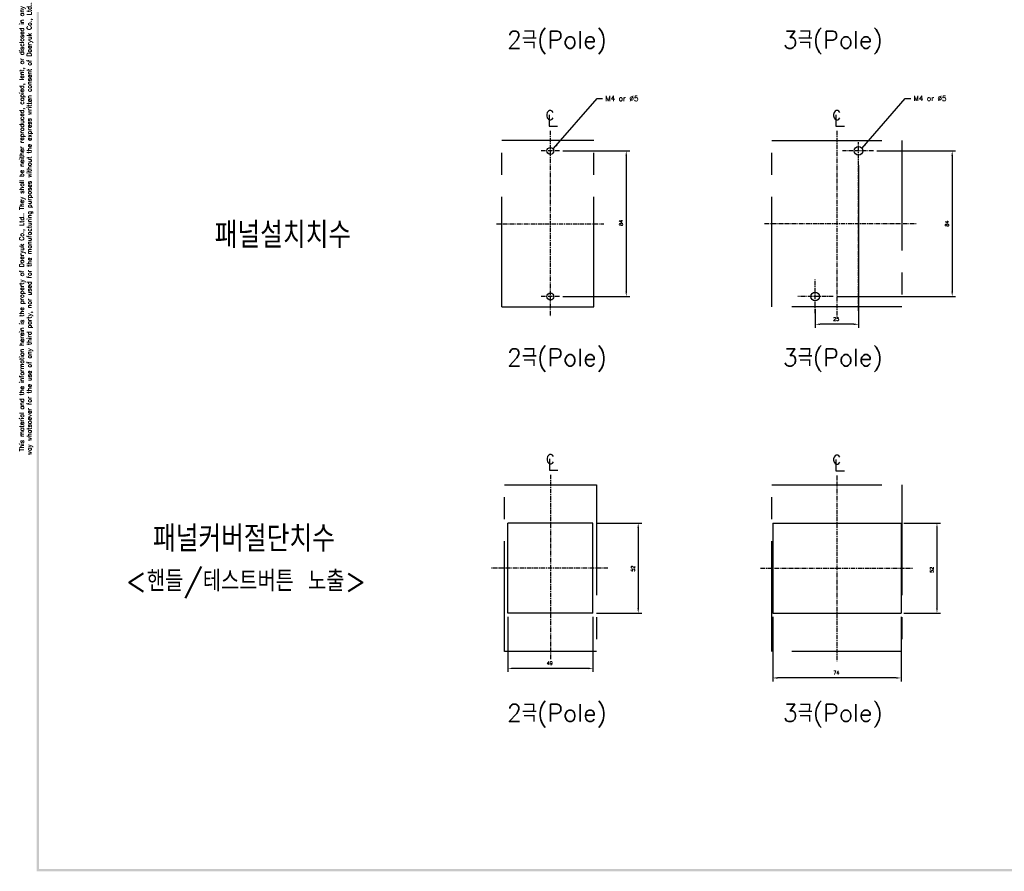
# Model space of a CAD drawing. Extents: x -235 to 1048, y -1897 to 585.
# Tile 1 of 23: x -27 to 541, y -166 to 326. Entities that reach past the tile are written whole.
import ezdxf

# ---------------------------------------------------------------- set-up
doc = ezdxf.new("R2010")
doc.units = 0
doc.header["$MEASUREMENT"] = 0
doc.linetypes.add('CENTER', pattern=[2, 1.25, -0.25, 0.25, -0.25])
doc.linetypes.add('PHANTOMX2', pattern=[127, 63.5, -12.7, 12.7, -12.7, 12.7, -12.7])
for name, color, linetype in [('cen', 1, 'CENTER'), ('di', 3, 'CONTINUOUS'), ('DIM', 3, 'CONTINUOUS'), ('dwg', 7, 'CONTINUOUS'), ('NOTE', 4, 'CONTINUOUS'), ('ph', 6, 'PHANTOMX2')]:
    doc.layers.add(name, color=color, linetype=linetype)
doc.styles.add('K25', font='TXT', dxfattribs={"width": 0.9, "height": 2.5, "bigfont": 'TBHAN'})
doc.styles.add('KIM', font='ROMANS.shx', dxfattribs={"height": 5, "bigfont": 'GSG1.shx'})
doc.styles.get("Standard").update_dxf_attribs({"font": 'romans.shx', "height": 2, "bigfont": 'hgs.shx'})
doc.dimstyles.get("Standard").update_dxf_attribs({"dimscale": 0, "dimtxt": 2, "dimasz": 2, "dimexe": 0.5, "dimexo": 0.5, "dimgap": 1, "dimtad": 1, "dimdsep": 46, "dimtxsty": 'Standard', "dimcen": 0, "dimclrd": 3, "dimclre": 3, "dimclrt": 3, "dimadec": 0, "dimazin": 2, "dimtp": 0.1, "dimtm": 0.1, "dimtfac": 1, "dimtmove": 0, "dimatfit": 3, "dimfxl": 0, "dimtolj": 1, "dimarcsym": 0})
doc.dimstyles.new('STANDARD$0', dxfattribs={"dimtxt": 5, "dimasz": 5, "dimexe": 1, "dimexo": 2, "dimgap": 2, "dimtad": 1, "dimdec": 4, "dimzin": 12, "dimdsep": 46, "dimtxsty": 'KIM', "dimcen": -1, "dimdle": 0.1, "dimadec": 0, "dimazin": 0, "dimtfac": 1, "dimtdec": 4, "dimtmove": 0, "dimatfit": 3, "dimfxl": 0, "dimtolj": 1, "dimtzin": 0, "dimarcsym": 0})

# ---------------------------------------------------------------- blocks, each defined once
blk = doc.blocks.new('*D603')
at = {"layer": 'di'}
for p, q in [((254.67, -18.87), (254.67, -50.68)), ((303.67, -18.87), (303.67, -50.68)), ((300.87, -48.68), (257.47, -48.68))]:
    blk.add_line(p, q, dxfattribs=at)
for points in [[(257.47, -48.22), (257.47, -49.15), (254.67, -48.68)], [(300.87, -48.22), (300.87, -49.15), (303.67, -48.68)]]:
    blk.add_solid(points, dxfattribs=at)
at = {"layer": 'di', "insert": (278.76, -45.68), "char_height": 2, "attachment_point": 5}
blk.add_mtext('\\A1;49', dxfattribs=at)
blk = doc.blocks.new('*D600')
at = {"layer": 'di'}
for p, q in [((305.67, 35.13), (331.77, 35.13)), ((329.77, 32.33), (329.77, -14.07)), ((305.67, -16.87), (331.77, -16.87))]:
    blk.add_line(p, q, dxfattribs=at)
for points in [[(329.31, 32.33), (330.24, 32.33), (329.77, 35.13)], [(329.31, -14.07), (330.24, -14.07), (329.77, -16.87)]]:
    blk.add_solid(points, dxfattribs=at)
at = {"layer": 'di', "insert": (326.77, 8.87), "char_height": 2, "attachment_point": 5, "rotation": 90}
blk.add_mtext('\\A1;52', dxfattribs=at)
blk = doc.blocks.new('*D601')
at = {"layer": 'di'}
for p, q in [((286.32, 249.88), (324.87, 249.88)), ((322.87, 247.08), (322.87, 168.68)), ((286.32, 165.88), (324.87, 165.88))]:
    blk.add_line(p, q, dxfattribs=at)
for points in [[(322.4, 247.08), (323.33, 247.08), (322.87, 249.88)], [(322.4, 168.68), (323.33, 168.68), (322.87, 165.88)]]:
    blk.add_solid(points, dxfattribs=at)
at = {"layer": 'di', "insert": (319.87, 208.37), "char_height": 2, "attachment_point": 5, "rotation": 90}
blk.add_mtext('\\A1;84', dxfattribs=at)
blk = doc.blocks.new('*D577')
at = {"layer": 'di'}
for p, q in [((456.82, 241.71), (456.82, 147.84)), ((431.82, 158.71), (431.82, 147.84)), ((454.02, 149.84), (434.62, 149.84))]:
    blk.add_line(p, q, dxfattribs=at)
for points in [[(434.62, 150.31), (434.62, 149.37), (431.82, 149.84)], [(454.02, 150.31), (454.02, 149.37), (456.82, 149.84)]]:
    blk.add_solid(points, dxfattribs=at)
at = {"layer": 'di', "insert": (443.88, 152.84), "char_height": 2, "attachment_point": 5}
blk.add_mtext('\\A1;25', dxfattribs=at)
blk = doc.blocks.new('*D578')
at = {"layer": 'di'}
for p, q in [((482.82, 35.13), (504.01, 35.13)), ((502.01, 32.33), (502.01, -14.07)), ((482.82, -16.87), (504.01, -16.87))]:
    blk.add_line(p, q, dxfattribs=at)
for points in [[(501.54, 32.33), (502.47, 32.33), (502.01, 35.13)], [(501.54, -14.07), (502.47, -14.07), (502.01, -16.87)]]:
    blk.add_solid(points, dxfattribs=at)
at = {"layer": 'di', "insert": (499.01, 8.19), "char_height": 2, "attachment_point": 5, "rotation": 90}
blk.add_mtext('\\A1;52', dxfattribs=at)
blk = doc.blocks.new('*D602')
at = {"layer": 'di'}
for p, q in [((407.32, -18.87), (407.32, -56.18)), ((481.32, -18.87), (481.32, -56.18)), ((478.52, -54.18), (410.12, -54.18))]:
    blk.add_line(p, q, dxfattribs=at)
for points in [[(410.12, -53.72), (410.12, -54.65), (407.32, -54.18)], [(478.52, -53.72), (478.52, -54.65), (481.32, -54.18)]]:
    blk.add_solid(points, dxfattribs=at)
at = {"layer": 'di', "insert": (444.02, -51.18), "char_height": 2, "attachment_point": 5}
blk.add_mtext('\\A1;74', dxfattribs=at)
blk = doc.blocks.new('*D579')
at = {"layer": 'di'}
for p, q in [((467.43, 249.92), (512.79, 249.92)), ((510.79, 247.12), (510.79, 168.72)), ((444.24, 165.92), (512.79, 165.92))]:
    blk.add_line(p, q, dxfattribs=at)
for points in [[(510.32, 247.12), (511.26, 247.12), (510.79, 249.92)], [(510.32, 168.72), (511.26, 168.72), (510.79, 165.92)]]:
    blk.add_solid(points, dxfattribs=at)
at = {"layer": 'di', "insert": (507.79, 207.92), "char_height": 2, "attachment_point": 5, "rotation": 90}
blk.add_mtext('\\A1;84', dxfattribs=at)

msp = doc.modelspace()

# ---------------------------------------------------------------- linework, layer by layer
at = {"layer": 'cen', "ltscale": 2}
for p, q in [((278.973, 261.421), (278.973, 154.253)), ((444.317, 261.464), (444.317, 154.296)), ((284.315, 249.88), (273.674, 249.88)), ((465.431, 249.924), (447.472, 249.924)), ((456.817, 157.564), (456.817, 254.83)), ((247.994, 207.88), (309.952, 207.88)), ((402.573, 207.924), (490.112, 207.924)), ((431.817, 156.268), (431.817, 175.774)), ((284.315, 165.88), (273.674, 165.88)), ((442.241, 165.924), (421.854, 165.924)), ((279.166, 62.912), (279.166, -43.376)), ((444.317, 62.669), (444.317, -44.499)), ((312.165, 9.129), (244.995, 9.129)), ((400.341, 9.129), (488.292, 9.129))]:
    msp.add_line(p, q, dxfattribs=at)
at = {"layer": 'dwg', "color": 7}
for p, q in [((303.666, 35.129), (254.666, 35.129)), ((254.666, -16.871), (254.666, 35.129)), ((303.666, -16.871), (303.666, 35.129)), ((407.317, 35.129), (481.317, 35.129)), ((407.317, 35.129), (407.317, -16.871)), ((481.317, 35.129), (481.317, -16.871)), ((303.666, -16.871), (254.666, -16.871)), ((407.317, -16.871), (481.317, -16.871))]:
    msp.add_line(p, q, dxfattribs=at)
at = {"layer": 'dwg'}
for centre in [(279.166, 249.88), (279.166, 165.88)]:
    msp.add_circle(centre, 2, dxfattribs=at)
at = {"layer": 'dwg', "color": 7}
for centre in [(456.817, 249.924), (431.817, 165.924)]:
    msp.add_circle(centre, 2.5, dxfattribs=at)
at = {"layer": 'dwg'}
for points in [[(-17.077, -165.747), (-15.777, -165.097), (-17.077, 580.453), (-15.777, 579.153)], [(1043.723, -165.747), (1042.423, -164.447), (-17.077, -165.747), (-15.777, -164.447)]]:
    msp.add_trace(points, dxfattribs=at)
at = {"layer": 'NOTE'}
for p, q in [((278.334, 270.637), (278.334, 264.117)), ((443.677, 270.637), (443.677, 264.117)), ((278.334, 264.117), (283.291, 264.117)), ((443.677, 264.117), (448.634, 264.117)), ((278.527, 72.127), (278.527, 65.608)), ((443.677, 71.885), (443.677, 65.365)), ((278.527, 65.608), (283.483, 65.608)), ((443.677, 65.365), (448.634, 65.365))]:
    msp.add_line(p, q, dxfattribs=at)
at = {"layer": 'ph'}
for p, q in [((304.166, 255.88), (251.166, 255.88)), ((251.166, 159.88), (251.166, 255.88)), ((304.166, 159.88), (304.166, 255.88)), ((406.817, 159.924), (406.817, 255.924)), ((406.817, 255.924), (481.817, 255.924)), ((481.817, 255.924), (481.817, 159.924)), ((251.166, 159.88), (304.166, 159.88)), ((481.817, 159.924), (406.817, 159.924)), ((406.817, 57.129), (481.817, 57.129)), ((406.817, -38.871), (406.817, 57.129)), ((481.817, 57.129), (481.817, -38.871)), ((481.817, -38.871), (406.817, -38.871))]:
    msp.add_line(p, q, dxfattribs=at)
msp.add_lwpolyline([(305.666, -38.871), (252.666, -38.871), (252.666, 57.129), (305.666, 57.129)], close=True, dxfattribs=at)

# ---------------------------------------------------------------- texts
at = {"layer": 'di', "insert": (-23.101, 205.832), "char_height": 2.6, "width": 284.39578, "attachment_point": 5, "rotation": 90}
msp.add_mtext('\\A1;This material and the information herein is the property of Daeryuk Co., Ltd.. They shall be neither reproduced, copied, lent, or disclosed in any\\Pway whatsoever for the use of any third party, nor used for the manufacturing purposes without the express written consent of Daeryuk Co., Ltd..', dxfattribs=at)
at = {"layer": 'di', "attachment_point": 1}
for s, insert, char_height, width in [('{\\Fromans,hgs|c129;2극(Pole)}', (254.132, 319.021), 10, 116.39597), ('{\\Fromans,hgs|c129;3극(Pole)}', (413.158, 319.021), 10, 116.39597), ('{\\Fromans,hgs|c129;패널설치치수}', (85.594, 208.834), 15, 135.45529), ('{\\Fromans,hgs|c129;2극(Pole)}', (254.132, 135.719), 10, 116.39597), ('{\\Fromans,hgs|c129;3극(Pole)}', (413.158, 135.719), 10, 116.39597), ('{\\Fromans,hgs|c129;패널커버절단치수}', (49.982, 33.649), 15, 177.9211), ('{\\Fromans,hgs|c129;2극(Pole)}', (254.132, -69.382), 10, 116.39597), ('{\\Fromans,hgs|c129;3극(Pole)}', (413.158, -69.382), 10, 116.39597)]:
    msp.add_mtext(s, dxfattribs=dict(at, insert=insert, char_height=char_height, width=width))
at = {"layer": 'DIM', "char_height": 3, "attachment_point": 1}
for insert in [(310.83, 281.624), (488.481, 281.667)]:
    msp.add_mtext('M4 or %%C5', dxfattribs=dict(at, insert=insert))
at = {"layer": 'DIM', "insert": (34.157, 7.747), "char_height": 12, "width": 207.68749, "attachment_point": 1}
msp.add_mtext('\\pt156;<핸들/테스트버튼 노출>', dxfattribs=at)
at = {"layer": 'NOTE', "style": 'K25', "width": 0.9}
for p in [(276.118, 267.867), (441.461, 267.867), (276.311, 69.358), (441.461, 69.115)]:
    msp.add_text('c', height=7.925, dxfattribs=at).set_placement(p)

# ---------------------------------------------------------------- dimensions: what is measured, and where the dimension line sits
at = {"layer": 'di'}
for base, p1, p2, picture, middle in [((322.867, 165.88), (284.315, 249.88), (284.315, 165.88), '*D601', (322.867, 208.373)), ((329.773, -16.871), (303.666, 35.129), (303.666, -16.871), '*D600', (329.773, 8.873)), ((502.007, -16.871), (480.817, 35.129), (480.817, -16.871), '*D578', (502.007, 8.186))]:
    dim = msp.add_linear_dim(base=base, p1=p1, p2=p2, angle=90, dimstyle='STANDARD$0', override={"dimtxt": 3, "dimasz": 2.8, "dimexe": 2, "dimdec": 2, "dimzin": 8, "dimtxsty": 'Standard', "dimcen": 0, "dimclrd": 256, "dimclre": 256, "dimclrt": 256, "dimadec": 2, "dimazin": 2, "dimtfac": 0.6, "dimtdec": 2, "dimtzin": 8, "dimlwd": 65535, "dimlwe": 65535, "dimarcsym": 1}, dxfattribs=at)
    dim.commit()
    dim.dimension.update_dxf_attribs({"geometry": picture, "text_midpoint": middle, "dimtype": 160})
dim = msp.add_linear_dim(base=(510.79, 165.924), p1=(465.431, 249.924), p2=(442.241, 165.924), angle=90, dimstyle='STANDARD$0', override={"dimtxt": 3, "dimasz": 2.8, "dimexe": 2, "dimdec": 2, "dimzin": 8, "dimtxsty": 'Standard', "dimcen": 0, "dimclrd": 256, "dimclre": 256, "dimclrt": 256, "dimadec": 2, "dimazin": 2, "dimtfac": 0.6, "dimtdec": 2, "dimtzin": 8, "dimlwd": 65535, "dimlwe": 65535, "dimarcsym": 1}, dxfattribs=at)
dim.commit()
dim.dimension.update_dxf_attribs({"geometry": '*D579', "text_midpoint": (507.79, 207.924)})
for base, p1, p2, picture, middle in [((431.817, 149.841), (456.817, 243.706), (431.817, 160.706), '*D577', (443.885, 149.841)), ((254.666, -48.683), (303.666, -16.871), (254.666, -16.871), '*D603', (278.761, -48.683)), ((407.317, -54.184), (481.317, -16.871), (407.317, -16.871), '*D602', (444.016, -54.184))]:
    dim = msp.add_linear_dim(base=base, p1=p1, p2=p2, dimstyle='STANDARD$0', override={"dimtxt": 3, "dimasz": 2.8, "dimexe": 2, "dimdec": 2, "dimzin": 8, "dimtxsty": 'Standard', "dimcen": 0, "dimclrd": 256, "dimclre": 256, "dimclrt": 256, "dimadec": 2, "dimazin": 2, "dimtfac": 0.6, "dimtdec": 2, "dimtzin": 8, "dimlwd": 65535, "dimlwe": 65535, "dimarcsym": 1}, dxfattribs=at)
    dim.commit()
    dim.dimension.update_dxf_attribs({"geometry": picture, "text_midpoint": middle, "dimtype": 160})

# ---------------------------------------------------------------- leaders
at = {"layer": 'DIM', "annotation_type": 0, "has_hookline": 1, "hookline_direction": 0, "text_width": 18.429}
for points in [[(281.011, 251.169), (306.03, 280.124), (309.23, 280.124)], [(458.661, 251.212), (483.681, 280.167), (486.881, 280.167)]]:
    msp.add_leader(points, dimstyle='Standard', override={"dimscale": 1.6, "dimtxt": 2, "dimasz": 2, "dimexe": 1, "dimexo": 1, "dimgap": 1, "dimtad": 0, "dimtih": 0, "dimtoh": 0, "dimdec": 1, "dimzin": 8, "dimcen": 0, "dimadec": 2, "dimazin": 2, "dimtm": 0.1, "dimtfac": 0.6, "dimtdec": 1, "dimtofl": 1}, dxfattribs=at)

doc.saveas('drawing.dxf')
